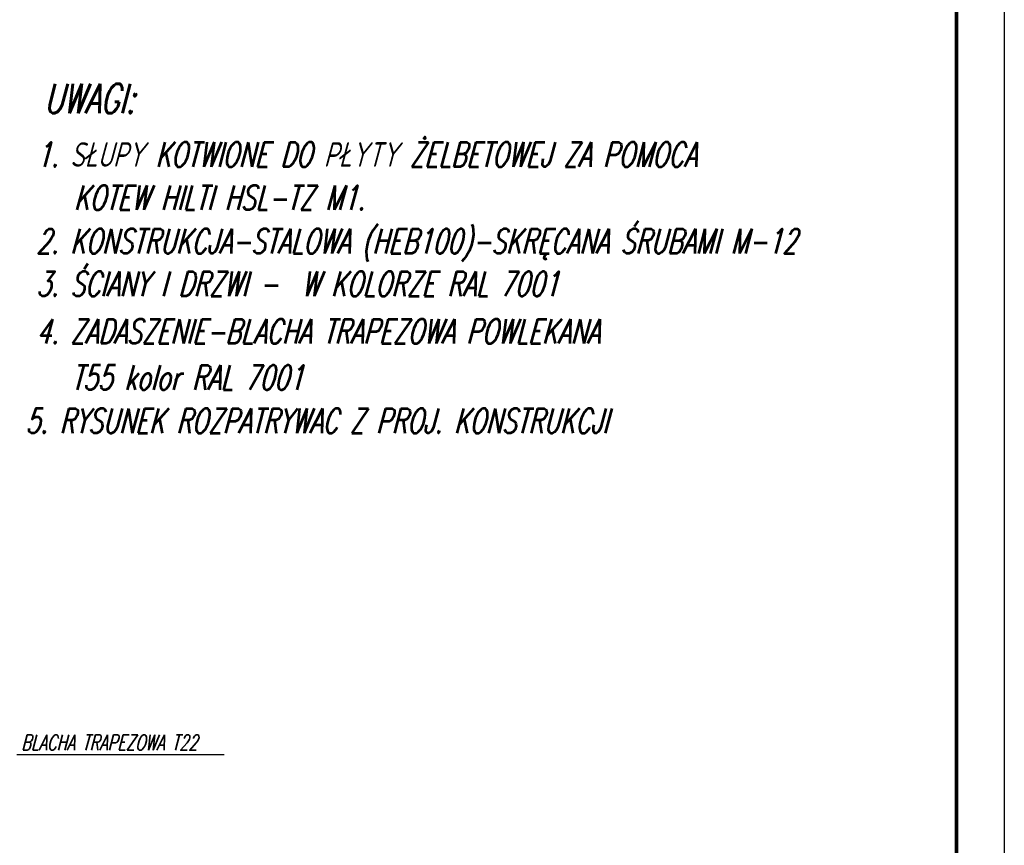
# Model space of a CAD drawing. Extents: x -2911 to 10058, y -5912 to -1002.
# Tile 36 of 43: x 8390 to 8647, y -3564 to -3349. Entities that reach past the tile are written whole.
import ezdxf

# ---------------------------------------------------------------- set-up
doc = ezdxf.new("R2010")
doc.units = 0
doc.header["$LTSCALE"] = 1.125
for name, color, linetype in [('BA_RAM', 2, 'CONTINUOUS'), ('BA_SZR', 7, 'CONTINUOUS'), ('SCIANY', 5, 'CONTINUOUS')]:
    doc.layers.add(name, color=color, linetype=linetype)
doc.layers.add('wymiary', color=1, linetype='CONTINUOUS', lineweight=20)
doc.styles.add('style2', font='romans.shx', dxfattribs={"width": 0.7, "oblique": 15})

msp = doc.modelspace()

# ---------------------------------------------------------------- linework, layer by layer
at = {"layer": 'BA_RAM'}
msp.add_lwpolyline([(7284.99, -3802.47), (7284.99, -2777.47), (8647.38, -2777.47), (8647.38, -3802.47)], close=True, dxfattribs=at)
at = {"layer": 'BA_SZR', "linetype": 'Continuous', "const_width": 0.97}
msp.add_lwpolyline([(7359.99, -3789.97), (7359.99, -2789.97), (8634.88, -2789.97), (8634.88, -3789.97)], close=True, dxfattribs=at)
at = {"layer": 'SCIANY', "color": 1, "linetype": 'Continuous'}
msp.add_line((8389.28, -3540.57), (8443.5, -3540.57), dxfattribs=at)

# ---------------------------------------------------------------- texts
at = {"layer": 'wymiary', "color": 6, "style": 'style2', "oblique": 15, "width": 0.7}
for s, height, p in [('UWAGI:', 7.68, (8396.4, -3373.03)), ('1. SŁUPY KOTWIONE DO PŁYTY ŻELBETOWEJ ZA POMOCA', 6.4, (8394.44, -3387.02)), ('KOTEW HILTI HSL-TZ M1.', 6.4, (8404.26, -3398.32)), ('2. KONSTRUKCJA-STALOWA (HEB100)-SKRĘCANA ŚRUBAMI M-12', 6.4, (8394.44, -3409.65)), ('3. ŚCIANY I DRZWI -  W KOLORZE RAL 7001', 6.4, (8394.44, -3420.81)), ('4. ZADASZENIE-BLACHA TRAPEZOWA POWLEKANA', 6.4, (8394.44, -3433.21)), ('T55 kolor RAL 7001', 6.4, (8403.56, -3445.3)), ('5. RYSUNEK ROZPATRYWAC Z PROJ. KONSTRUKCJI', 6.4, (8391.61, -3456.6)), ('BLACHA TRAPEZOWA T22', 4, (8390.47, -3539.45))]:
    msp.add_text(s, height=height, dxfattribs=at).set_placement(p)

doc.saveas('drawing.dxf')
